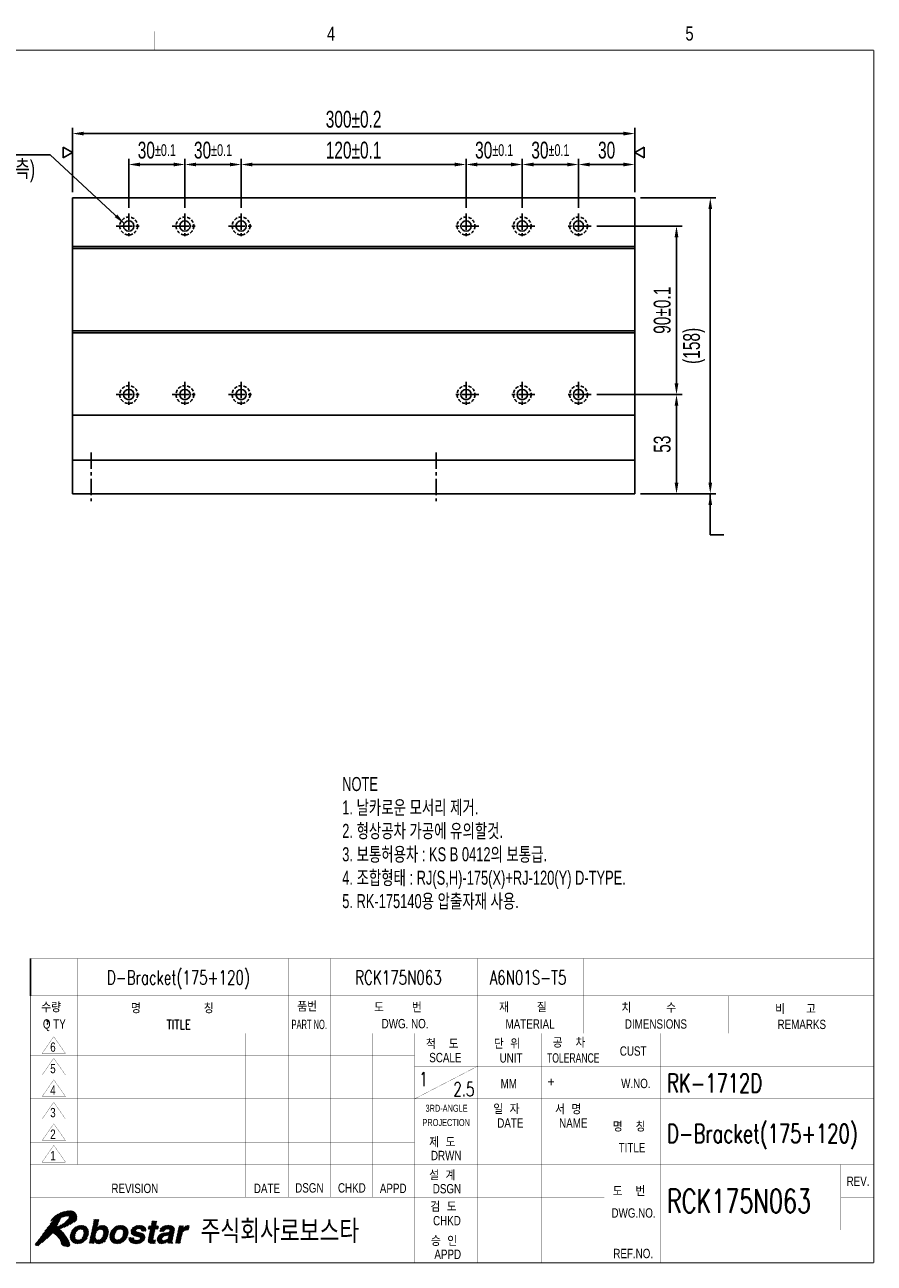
# Model space of a CAD drawing. Extents: x 14371 to 15332, y -2410 to -1735.
# Tile 2 of 2: x 14879 to 15332, y -2397 to -1735. Entities that reach past the tile are written whole.
import ezdxf
from ezdxf.enums import TextEntityAlignment as Align

# ---------------------------------------------------------------- set-up
doc = ezdxf.new("R2010")
doc.units = 0
doc.header["$LTSCALE"] = 7
doc.header["$MEASUREMENT"] = 0
doc.linetypes.add('CENTER', pattern=[2, 1.25, -0.25, 0.25, -0.25])
doc.linetypes.add('HIDDEN', pattern=[0.375, 0.25, -0.125])
doc.layers.get('0').update_dxf_attribs({"linetype": 'CONTINUOUS'})
doc.layers.get('DEFPOINTS').update_dxf_attribs({"linetype": 'CONTINUOUS'})
for name, color, linetype in [('1', 3, 'CENTER'), ('3', 4, 'CONTINUOUS'), ('CENTERLINE', 3, 'CENTER'), ('CL', 3, 'CENTER'), ('DIM', 4, 'CONTINUOUS'), ('DIMENSION', 4, 'CONTINUOUS'), ('HIDDENLINE', 5, 'HIDDEN')]:
    doc.layers.add(name, color=color, linetype=linetype)
doc.styles.add('GHS', font='romans.shx', dxfattribs={"bigfont": 'ghs.shx'})
doc.styles.add('HS', font='txt.shx', dxfattribs={"width": 0.8, "bigfont": 'hs.shx'})
doc.styles.add('KESTD1', font='simplex.shx', dxfattribs={"width": 0.7, "bigfont": 'hgs.shx'})
doc.styles.add('ROMANS', font='ROMANS.shx', dxfattribs={"width": 0.8})
doc.styles.get("Standard").update_dxf_attribs({"font": 'Gulim.ttf', "width": 0.7})
doc.dimstyles.new('A3', dxfattribs={"dimtxt": 3, "dimasz": 2, "dimexe": 1, "dimexo": 1, "dimgap": 1, "dimtad": 1, "dimdec": 4, "dimdsep": 46, "dimtxsty": 'Standard', "dimcen": 2.5, "dimclrd": 4, "dimclre": 4, "dimclrt": 9, "dimazin": 2, "dimtfac": 1, "dimtdec": 4, "dimtmove": 0, "dimatfit": 3, "dimfxl": 0, "dimtolj": 1, "dimarcsym": 0})

# ---------------------------------------------------------------- blocks, each defined once
blk = doc.blocks.new('*X1')
at = {"color": 0}
for p, q in [((8.49, 5.4), (11.07, 7.98)), ((8.51, 5.59), (10.91, 7.99)), ((8.53, 5.79), (10.72, 7.98)), ((8.55, 5.98), (10.52, 7.96)), ((10.39, 7.12), (11.23, 7.96)), ((12.85, 5.52), (15.32, 7.98)), ((12.9, 5.74), (15.11, 7.96)), ((13.14, 6.86), (14.39, 8.11)), ((13.19, 7.09), (14.44, 8.34)), ((13.23, 7.31), (14.48, 8.56)), ((13.28, 7.54), (14.53, 8.79)), ((13.33, 7.76), (14.58, 9.01)), ((13.38, 7.99), (14.6, 9.21)), ((13.42, 8.21), (14.42, 9.21)), ((13.47, 8.44), (14.24, 9.21)), ((13.52, 8.66), (14.07, 9.21)), ((13.57, 8.88), (13.89, 9.21)), ((13.62, 9.11), (13.71, 9.21)), ((14.54, 7.03), (15.5, 7.99)), ((14.81, 7.12), (15.66, 7.97)), ((15.01, 7.14), (15.81, 7.95)), ((16.95, 5.55), (19.39, 7.99)), ((16.97, 5.74), (19.21, 7.98)), ((16.98, 5.94), (19.01, 7.96)), ((17.04, 6.17), (18.81, 7.94)), ((18.58, 7), (19.55, 7.97)), ((18.88, 7.13), (19.71, 7.95)), ((21.49, 6.55), (22.9, 7.96)), ((21.51, 6.39), (23.09, 7.98)), ((21.52, 6.23), (23.28, 7.99)), ((21.59, 6.13), (23.45, 7.99)), ((22.87, 7.23), (23.62, 7.98)), ((23.07, 7.25), (23.77, 7.95)), ((25.14, 7.2), (26.85, 8.91)), ((25.31, 7.2), (26.97, 8.85)), ((25.49, 7.2), (26.92, 8.63)), ((25.53, 6.71), (26.78, 7.95)), ((25.58, 6.93), (26.83, 8.18)), ((25.63, 7.15), (26.88, 8.4)), ((25.82, 8.05), (26.67, 8.91)), ((25.86, 8.28), (26.5, 8.91)), ((25.91, 8.5), (26.32, 8.91)), ((25.96, 8.73), (26.14, 8.91)), ((27.64, 6.69), (28.89, 7.94)), ((27.81, 6.69), (29.1, 7.98)), ((27.99, 6.69), (29.29, 7.99)), ((28.17, 6.69), (29.47, 8)), ((28.34, 6.69), (29.64, 7.99)), ((29.02, 7.19), (29.81, 7.98)), ((29.22, 7.21), (29.95, 7.95)), ((31.21, 5.32), (33.89, 7.99)), ((31.26, 5.54), (33.71, 7.99)), ((31.31, 5.76), (33.51, 7.97)), ((8.52, 5.25), (9.68, 6.41)), ((8.55, 5.1), (9.59, 6.15)), ((8.58, 4.96), (9.54, 5.92)), ((8.62, 6.23), (10.31, 7.92)), ((8.64, 4.84), (9.52, 5.72)), ((8.7, 6.49), (10.04, 7.84)), ((8.7, 4.73), (9.52, 5.54)), ((8.77, 4.61), (9.54, 5.39)), ((8.88, 6.84), (9.71, 7.68)), ((9.99, 4.07), (12.42, 6.5)), ((10.17, 4.08), (12.4, 6.3)), ((10.37, 4.1), (12.38, 6.1)), ((10.58, 4.12), (12.32, 5.87)), ((10.6, 7.15), (11.38, 7.94)), ((10.78, 7.16), (11.51, 7.89)), ((10.84, 4.21), (12.23, 5.6)), ((10.93, 7.13), (11.64, 7.84)), ((11.05, 5.31), (12.42, 6.68)), ((11.06, 7.09), (11.77, 7.79)), ((11.17, 7.02), (11.87, 7.71)), ((11.26, 6.93), (11.96, 7.64)), ((11.26, 5.69), (12.4, 6.83)), ((11.33, 6.82), (12.06, 7.56)), ((11.34, 5.95), (12.37, 6.98)), ((11.37, 6.69), (12.14, 7.46)), ((11.38, 6.17), (12.34, 7.12)), ((11.4, 6.54), (12.21, 7.35)), ((11.4, 6.36), (12.28, 7.24)), ((12.57, 4.17), (13.86, 5.46)), ((12.61, 4.39), (13.85, 5.63)), ((12.66, 4.62), (13.87, 5.83)), ((12.71, 4.84), (13.91, 6.05)), ((12.73, 4.16), (13.89, 5.32)), ((12.76, 5.07), (13.99, 6.3)), ((12.8, 5.29), (14.14, 6.63)), ((12.95, 5.97), (14.85, 7.87)), ((13, 6.19), (14.24, 7.44)), ((13.04, 6.42), (14.29, 7.66)), ((13.09, 6.64), (14.34, 7.89)), ((14.27, 4.1), (16.65, 6.49)), ((14.41, 4.07), (16.63, 6.29)), ((14.58, 4.06), (16.6, 6.09)), ((14.78, 4.09), (16.54, 5.84)), ((14.99, 4.12), (16.46, 5.59)), ((15.16, 7.12), (15.94, 7.9)), ((15.19, 5.21), (16.67, 6.68)), ((15.29, 7.08), (16.06, 7.84)), ((15.4, 7.01), (16.18, 7.79)), ((15.46, 5.65), (16.65, 6.84)), ((15.49, 6.91), (16.27, 7.7)), ((15.55, 6.81), (16.36, 7.61)), ((15.55, 5.92), (16.63, 7)), ((15.59, 6.67), (16.44, 7.52)), ((15.6, 6.14), (16.61, 7.15)), ((15.62, 6.51), (16.5, 7.4)), ((15.62, 6.34), (16.55, 7.27)), ((16.94, 5.37), (18.28, 6.71)), ((16.97, 5.22), (18.1, 6.34)), ((17, 5.07), (18.02, 6.09)), ((17.03, 4.92), (17.98, 5.87)), ((17.09, 4.81), (17.96, 5.68)), ((17.13, 6.43), (18.55, 7.86)), ((17.16, 4.7), (17.96, 5.5)), ((17.23, 4.59), (17.99, 5.36)), ((17.25, 6.73), (18.26, 7.74)), ((18.31, 4.08), (20.87, 6.64)), ((18.47, 4.06), (20.85, 6.45)), ((18.66, 4.08), (20.84, 6.25)), ((18.86, 4.1), (20.82, 6.06)), ((19.08, 4.15), (20.74, 5.8)), ((19.09, 7.16), (19.86, 7.92)), ((19.26, 7.15), (19.98, 7.88)), ((19.34, 4.23), (20.65, 5.54)), ((19.41, 7.13), (20.11, 7.83)), ((19.53, 7.07), (20.24, 7.77)), ((19.64, 7), (20.33, 7.7)), ((19.67, 5.62), (20.84, 6.79)), ((19.72, 6.91), (20.43, 7.62)), ((19.77, 5.89), (20.82, 6.94)), ((19.79, 6.79), (20.53, 7.54)), ((19.82, 6.65), (20.6, 7.43)), ((19.82, 6.12), (20.79, 7.09)), ((19.84, 6.32), (20.73, 7.21)), ((19.85, 6.5), (20.67, 7.32)), ((21.04, 5.04), (21.35, 5.36)), ((21.04, 5.22), (21.18, 5.36)), ((21.05, 4.87), (21.53, 5.36)), ((21.1, 4.75), (21.71, 5.36)), ((21.15, 4.62), (21.88, 5.36)), ((21.22, 4.52), (22.05, 5.35)), ((21.47, 6.72), (22.69, 7.93)), ((21.54, 6.96), (22.42, 7.84)), ((21.69, 6.04), (22.49, 6.84)), ((21.78, 5.96), (22.55, 6.73)), ((21.79, 7.38), (22.01, 7.61)), ((21.87, 5.87), (22.64, 6.65)), ((22, 5.82), (22.78, 6.6)), ((22.13, 5.78), (22.91, 6.56)), ((22.26, 5.73), (23.05, 6.52)), ((22.39, 5.69), (23.19, 6.49)), ((22.53, 5.65), (23.34, 6.46)), ((22.54, 4.06), (24.39, 5.92)), ((22.68, 5.62), (23.48, 6.42)), ((22.72, 4.07), (24.43, 5.78)), ((22.82, 5.59), (23.62, 6.38)), ((22.91, 4.08), (24.45, 5.62)), ((22.97, 5.55), (23.75, 6.34)), ((23.1, 5.51), (23.88, 6.29)), ((23.13, 4.13), (24.47, 5.46)), ((23.23, 5.47), (24.01, 6.24)), ((23.24, 7.24), (23.92, 7.92)), ((23.35, 5.41), (24.12, 6.17)), ((23.4, 7.22), (24.05, 7.88)), ((23.41, 5.29), (24.21, 6.09)), ((23.44, 5.15), (24.3, 6.01)), ((23.53, 7.18), (24.17, 7.82)), ((23.63, 7.1), (24.29, 7.77)), ((23.68, 6.98), (24.38, 7.68)), ((23.7, 6.82), (24.48, 7.6)), ((23.82, 6.76), (24.55, 7.49)), ((23.99, 6.76), (24.6, 7.37)), ((24.17, 6.76), (24.65, 7.24)), ((24.35, 6.76), (24.66, 7.07)), ((24.52, 6.76), (24.66, 6.9)), ((25.12, 4.7), (26.35, 5.93)), ((25.13, 4.54), (26.3, 5.71)), ((25.15, 4.91), (26.4, 6.16)), ((25.17, 7.41), (25.66, 7.9)), ((25.18, 4.41), (26.25, 5.49)), ((25.2, 5.13), (26.45, 6.38)), ((25.22, 7.63), (25.49, 7.9)), ((25.24, 5.36), (26.49, 6.61)), ((25.27, 7.86), (25.31, 7.9)), ((25.29, 5.58), (26.54, 6.83)), ((25.34, 5.81), (26.59, 7.06)), ((25.39, 6.03), (27.25, 7.9)), ((25.44, 6.26), (27.08, 7.9)), ((25.48, 6.48), (26.9, 7.9)), ((26.73, 7.2), (27.37, 7.83)), ((26.9, 7.2), (27.32, 7.61)), ((27.07, 4.89), (28.55, 6.36)), ((27.08, 7.2), (27.27, 7.38)), ((27.09, 4.72), (28.75, 6.39)), ((27.09, 5.08), (28.33, 6.32)), ((27.12, 4.58), (28.96, 6.42)), ((27.15, 5.32), (28.09, 6.26)), ((27.18, 4.46), (29.17, 6.45)), ((27.3, 5.64), (27.76, 6.1)), ((27.61, 6.84), (28.66, 7.89)), ((27.74, 7.15), (28.37, 7.77)), ((28.42, 4.11), (30.63, 6.32)), ((28.61, 5.72), (29.37, 6.48)), ((28.67, 4.19), (30.58, 6.1)), ((28.84, 5.77), (30.64, 7.57)), ((29.04, 4.39), (30.53, 5.87)), ((29.05, 5.8), (30.7, 7.45)), ((29.27, 5.85), (30.75, 7.33)), ((29.31, 4.48), (30.48, 5.65)), ((29.31, 4.3), (30.43, 5.42)), ((29.38, 7.2), (30.1, 7.92)), ((29.38, 5.25), (30.67, 6.54)), ((29.5, 5.55), (30.72, 6.77)), ((29.53, 7.17), (30.23, 7.87)), ((29.55, 5.77), (30.75, 6.98)), ((29.56, 5.96), (30.76, 7.16)), ((29.65, 7.12), (30.35, 7.82)), ((29.73, 7.02), (30.46, 7.75)), ((29.76, 6.87), (30.56, 7.67)), ((30.97, 4.19), (32.22, 5.44)), ((31.02, 4.42), (32.27, 5.67)), ((31.07, 4.64), (32.32, 5.89)), ((31.12, 4.87), (32.37, 6.12)), ((31.16, 5.09), (32.45, 6.38)), ((31.36, 5.99), (33.25, 7.89)), ((31.4, 6.21), (32.6, 7.41)), ((31.45, 6.44), (32.65, 7.63)), ((31.5, 6.66), (32.69, 7.86)), ((31.55, 6.89), (32.56, 7.9)), ((31.59, 7.11), (32.38, 7.9)), ((31.64, 7.34), (32.2, 7.9)), ((31.69, 7.56), (32.03, 7.9)), ((31.74, 7.79), (31.85, 7.9)), ((32.98, 6.91), (33.92, 7.85)), ((33.22, 6.97), (33.87, 7.62)), ((33.42, 6.99), (33.83, 7.4)), ((33.6, 7), (33.78, 7.18)), ((8.84, 4.51), (9.58, 5.25)), ((8.94, 4.44), (9.65, 5.14)), ((9.04, 4.36), (9.73, 5.05)), ((9.14, 4.28), (9.84, 4.98)), ((9.26, 4.23), (9.97, 4.93)), ((9.39, 4.18), (10.12, 4.91)), ((9.52, 4.13), (10.29, 4.9)), ((9.67, 4.1), (10.5, 4.93)), ((9.83, 4.09), (10.82, 5.07)), ((11.15, 4.34), (12.09, 5.28)), ((12.91, 4.16), (13.94, 5.19)), ((13.09, 4.16), (14.01, 5.09)), ((13.26, 4.16), (13.6, 4.49)), ((13.44, 4.16), (13.55, 4.27)), ((13.67, 4.57), (14.1, 5)), ((13.73, 4.45), (14.21, 4.93)), ((13.81, 4.36), (14.35, 4.9)), ((13.9, 4.27), (14.51, 4.87)), ((14.01, 4.2), (14.71, 4.9)), ((14.13, 4.15), (15.04, 5.05)), ((15.25, 4.2), (16.31, 5.27)), ((15.69, 4.46), (16.01, 4.79)), ((17.31, 4.5), (18.04, 5.23)), ((17.41, 4.42), (18.11, 5.12)), ((17.51, 4.34), (18.2, 5.03)), ((17.61, 4.26), (18.31, 4.96)), ((17.74, 4.22), (18.45, 4.93)), ((17.87, 4.17), (18.6, 4.9)), ((17.99, 4.12), (18.79, 4.91)), ((18.15, 4.1), (18.99, 4.94)), ((19.7, 4.41), (20.46, 5.17)), ((21.31, 4.43), (22.05, 5.17)), ((21.4, 4.35), (22.09, 5.04)), ((21.52, 4.29), (22.18, 4.94)), ((21.64, 4.23), (22.29, 4.88)), ((21.76, 4.17), (22.43, 4.84)), ((21.91, 4.14), (22.58, 4.82)), ((22.05, 4.11), (22.75, 4.81)), ((22.2, 4.09), (22.94, 4.82)), ((22.37, 4.07), (23.19, 4.9)), ((23.37, 4.19), (24.45, 5.27)), ((23.65, 4.3), (24.34, 4.98)), ((25.25, 4.31), (26.21, 5.26)), ((25.35, 4.23), (26.17, 5.04)), ((25.49, 4.19), (26.22, 4.92)), ((25.62, 4.14), (26.35, 4.87)), ((25.79, 4.13), (26.52, 4.86)), ((25.95, 4.12), (26.7, 4.87)), ((26.13, 4.12), (26.7, 4.69)), ((26.31, 4.12), (26.65, 4.47)), ((26.49, 4.13), (26.6, 4.24)), ((27.25, 4.36), (28.09, 5.2)), ((27.34, 4.27), (28.09, 5.02)), ((27.44, 4.2), (28.15, 4.9)), ((27.57, 4.14), (28.24, 4.82)), ((27.7, 4.1), (28.37, 4.77)), ((27.85, 4.08), (28.55, 4.77)), ((28.02, 4.06), (28.77, 4.82)), ((28.21, 4.08), (29.08, 4.95)), ((29.35, 4.16), (30.39, 5.2)), ((29.53, 4.16), (30.34, 4.97)), ((29.7, 4.16), (30.3, 4.76)), ((29.88, 4.16), (30.28, 4.56)), ((30.06, 4.16), (30.31, 4.41)), ((30.23, 4.16), (30.39, 4.32)), ((31.12, 4.16), (32.18, 5.22)), ((31.29, 4.16), (32.13, 4.99)), ((31.47, 4.16), (32.08, 4.77)), ((31.65, 4.16), (32.03, 4.54)), ((31.82, 4.16), (31.98, 4.32))]:
    blk.add_line(p, q, dxfattribs=at)
blk = doc.blocks.new('*X2')
at = {"color": 0}
for p, q in [((2.13, 5.4), (7.75, 11.03)), ((2.6, 6.05), (7.53, 10.98)), ((3.09, 6.72), (7.3, 10.93)), ((3.62, 7.42), (7.08, 10.88)), ((4.25, 8.23), (6.86, 10.84)), ((4.83, 8.99), (6.55, 10.71)), ((5.05, 6.2), (9.58, 10.73)), ((5.15, 6.12), (9.65, 10.62)), ((6.55, 9.65), (7.97, 11.06)), ((6.85, 9.77), (8.18, 11.1)), ((7.1, 9.84), (8.37, 11.11)), ((7.32, 9.89), (8.55, 11.11)), ((7.53, 9.92), (8.72, 11.11)), ((7.73, 9.94), (8.87, 11.08)), ((7.92, 9.96), (9.01, 11.05)), ((8.11, 9.97), (9.15, 11.01)), ((8.22, 9.54), (9.49, 10.81)), ((8.25, 9.93), (9.26, 10.94)), ((8.29, 9.8), (9.37, 10.88)), ((1.02, 3.77), (6.2, 8.94)), ((1.09, 4.01), (6.36, 9.27)), ((1.16, 3.72), (6.04, 8.6)), ((1.3, 3.69), (5.87, 8.26)), ((1.64, 4.74), (6.53, 9.63)), ((4.36, 8.87), (5.87, 10.38)), ((4.5, 9.19), (5.44, 10.12)), ((4.79, 9.12), (6.22, 10.55)), ((4.84, 6.34), (6.57, 8.07)), ((4.94, 6.27), (7.07, 8.4)), ((6.53, 7.33), (9.72, 10.52)), ((6.82, 7.44), (9.78, 10.4)), ((7.12, 7.56), (9.84, 10.28)), ((7.43, 7.69), (9.88, 10.15)), ((7.76, 7.85), (9.92, 10.01)), ((8.1, 8.01), (9.95, 9.86)), ((8.47, 8.2), (9.95, 9.69)), ((8.87, 8.43), (9.95, 9.51)), ((9.32, 8.7), (9.89, 9.27)), ((1.45, 3.66), (5.66, 7.87)), ((1.62, 3.65), (5.61, 7.64)), ((2.49, 4.35), (5.89, 7.74)), ((3.53, 5.21), (4.72, 6.4)), ((4.73, 6.41), (6.2, 7.88)), ((5.25, 6.04), (6.34, 7.14)), ((5.34, 5.96), (6.44, 7.06)), ((5.44, 5.88), (6.53, 6.97)), ((5.54, 5.8), (6.62, 6.89)), ((5.62, 5.71), (6.71, 6.8)), ((5.71, 5.62), (6.79, 6.71)), ((5.8, 5.54), (6.88, 6.62)), ((5.89, 5.45), (6.96, 6.52)), ((5.97, 5.35), (7.05, 6.43)), ((6.04, 5.25), (7.13, 6.33)), ((6.12, 5.15), (7.2, 6.23)), ((6.2, 5.05), (7.28, 6.13)), ((6.27, 4.94), (7.36, 6.03)), ((6.33, 4.83), (7.44, 5.93)), ((6.4, 4.72), (7.51, 5.83)), ((6.46, 4.61), (7.58, 5.72)), ((6.51, 4.48), (7.65, 5.62)), ((6.56, 4.36), (7.72, 5.51)), ((6.57, 4.01), (7.86, 5.29)), ((6.61, 4.23), (7.79, 5.4)), ((6.49, 4.11), (6.54, 4.15)), ((6.65, 3.92), (7.92, 5.18)), ((6.74, 3.83), (7.99, 5.07)), ((6.83, 3.74), (8.05, 4.96)), ((6.92, 3.65), (8.12, 4.85)), ((7.05, 3.6), (8.18, 4.73)), ((7.2, 3.58), (8.24, 4.62)), ((7.34, 3.54), (8.3, 4.5)), ((7.48, 3.51), (8.35, 4.37)), ((7.62, 3.47), (8.37, 4.22)), ((7.77, 3.44), (8.4, 4.07)), ((7.93, 3.42), (8.43, 3.92)), ((8.13, 3.44), (8.44, 3.75))]:
    blk.add_line(p, q, dxfattribs=at)
blk = doc.blocks.new('LOGO-ROBOSTAR')
at = {"color": 230, "const_width": 0.00973}
for points in [[(9.53, 10.79), (9.13, 11.02), (8.68, 11.12), (8.21, 11.1), (7.73, 11.02), (7.27, 10.92), (6.83, 10.83), (6.33, 10.61), (5.82, 10.35), (5.33, 10.06), (4.89, 9.7), (4.53, 9.27), (4.31, 8.74), (4.38, 8.82), (4.46, 8.88), (4.54, 8.94), (4.62, 9), (4.7, 9.06), (4.78, 9.12), (4.81, 9.1), (4.83, 9.07), (4.83, 9.04), (4.83, 9), (4.83, 8.96), (4.83, 8.93), (4.15, 8.1), (3.49, 7.26), (2.85, 6.39), (2.22, 5.52), (1.58, 4.66), (0.93, 3.8), (1.07, 3.75), (1.2, 3.71), (1.35, 3.68), (1.49, 3.66), (1.64, 3.65), (1.79, 3.66), (2.27, 4.16), (2.78, 4.6), (3.3, 5.02), (3.81, 5.44), (4.29, 5.9), (4.73, 6.42), (5.14, 6.14), (5.53, 5.81), (5.89, 5.45), (6.2, 5.05), (6.46, 4.62), (6.63, 4.18), (6.61, 4.14), (6.58, 4.14), (6.55, 4.15), (6.52, 4.16), (6.48, 4.18), (6.44, 4.18), (6.51, 4.08), (6.59, 3.98), (6.68, 3.89), (6.78, 3.79), (6.87, 3.7), (6.97, 3.61), (7.21, 3.58), (7.45, 3.52), (7.69, 3.45), (7.93, 3.42), (8.16, 3.45), (8.39, 3.56), (8.43, 3.71), (8.44, 3.85), (8.42, 3.99), (8.39, 4.13), (8.36, 4.28), (8.34, 4.42), (8.07, 4.93), (7.77, 5.43), (7.44, 5.93), (7.08, 6.4), (6.68, 6.83), (6.25, 7.22), (6.85, 7.45), (7.44, 7.7), (8.01, 7.97), (8.58, 8.26), (9.13, 8.58), (9.67, 8.93), (9.87, 9.21), (9.96, 9.53), (9.95, 9.87), (9.87, 10.21), (9.72, 10.52)], [(8.2, 9.45), (7.81, 9.02), (7.39, 8.64), (6.95, 8.3), (6.48, 8.02), (6, 7.79), (5.5, 7.6), (5.7, 7.93), (5.88, 8.27), (6.04, 8.61), (6.21, 8.96), (6.37, 9.3), (6.54, 9.64), (6.8, 9.75), (7.06, 9.83), (7.34, 9.89), (7.62, 9.93), (7.91, 9.96), (8.2, 9.97), (8.28, 9.91), (8.3, 9.83), (8.28, 9.74), (8.25, 9.64), (8.22, 9.55)]]:
    blk.add_lwpolyline(points, close=True, dxfattribs=at)
at = {"color": 5, "const_width": 0.00973}
for points in [[(10.04, 4.06), (9.56, 4.11), (9.15, 4.27), (8.81, 4.54), (8.59, 4.92), (8.49, 5.42), (8.55, 6.03), (8.75, 6.64), (9.06, 7.14), (9.45, 7.52), (9.89, 7.79), (10.38, 7.94), (10.88, 8), (11.36, 7.94), (11.78, 7.79), (12.11, 7.52), (12.34, 7.14), (12.43, 6.64), (12.37, 6.03), (12.17, 5.42), (11.86, 4.92), (11.48, 4.54), (11.03, 4.27), (10.54, 4.11)], [(14.24, 7.41), (14.25, 7.41), (14.37, 7.54), (14.52, 7.67), (14.7, 7.79), (14.91, 7.9), (15.16, 7.97), (15.46, 8), (15.85, 7.94), (16.18, 7.78), (16.44, 7.52), (16.61, 7.15), (16.67, 6.66), (16.6, 6.07), (16.46, 5.57), (16.23, 5.09), (15.94, 4.68), (15.56, 4.36), (15.12, 4.14), (14.6, 4.06), (14.4, 4.08), (14.2, 4.12), (14.02, 4.19), (13.87, 4.3), (13.73, 4.44), (13.64, 4.63), (13.63, 4.63), (13.53, 4.16), (12.56, 4.16), (13.64, 9.21), (14.62, 9.21)], [(18.49, 4.06), (18.01, 4.11), (17.59, 4.27), (17.25, 4.54), (17.03, 4.92), (16.93, 5.42), (16.99, 6.03), (17.2, 6.64), (17.5, 7.14), (17.89, 7.52), (18.34, 7.79), (18.82, 7.94), (19.32, 8), (19.8, 7.94), (20.22, 7.79), (20.55, 7.52), (20.78, 7.14), (20.87, 6.64), (20.81, 6.03), (20.61, 5.42), (20.31, 4.92), (19.92, 4.54), (19.47, 4.27), (18.99, 4.11)], [(23.7, 6.76), (23.7, 6.88), (23.68, 6.99), (23.63, 7.1), (23.53, 7.18), (23.37, 7.23), (23.15, 7.25), (22.91, 7.24), (22.74, 7.19), (22.62, 7.13), (22.54, 7.05), (22.49, 6.97), (22.46, 6.89), (22.59, 6.66), (23, 6.53), (23.53, 6.41), (24.06, 6.23), (24.42, 5.9), (24.48, 5.35), (24.3, 4.87), (24.01, 4.53), (23.65, 4.3), (23.27, 4.15), (22.89, 4.08), (22.57, 4.06), (22.15, 4.09), (21.75, 4.18), (21.42, 4.33), (21.17, 4.58), (21.03, 4.91), (21.04, 5.36), (22.05, 5.36), (22.04, 5.2), (22.07, 5.07), (22.15, 4.96), (22.28, 4.88), (22.48, 4.83), (22.75, 4.81), (22.98, 4.83), (23.15, 4.88), (23.29, 4.95), (23.38, 5.03), (23.43, 5.12), (23.46, 5.19), (23.34, 5.43), (22.94, 5.56), (22.4, 5.68), (21.88, 5.86), (21.53, 6.19), (21.47, 6.75), (21.56, 7.03), (21.73, 7.31), (21.97, 7.58), (22.3, 7.79), (22.72, 7.94), (23.25, 8), (23.62, 7.98), (23.97, 7.91), (24.29, 7.77), (24.53, 7.55), (24.66, 7.22), (24.66, 6.76)], [(26.77, 7.9), (27.38, 7.9), (27.23, 7.2), (26.62, 7.2), (26.19, 5.17), (26.17, 5.07), (26.17, 4.99), (26.19, 4.93), (26.25, 4.89), (26.36, 4.87), (26.53, 4.86), (26.56, 4.86), (26.6, 4.87), (26.63, 4.87), (26.67, 4.87), (26.7, 4.87), (26.74, 4.88), (26.58, 4.13), (26.5, 4.13), (26.42, 4.13), (26.34, 4.12), (26.27, 4.12), (26.19, 4.12), (26.11, 4.12), (25.99, 4.12), (25.62, 4.14), (25.37, 4.22), (25.21, 4.34), (25.13, 4.5), (25.12, 4.7), (25.15, 4.93), (25.64, 7.2), (25.13, 7.2), (25.28, 7.9), (25.78, 7.9), (26, 8.91), (26.98, 8.91)], [(30.32, 4.89), (30.29, 4.7), (30.28, 4.55), (30.29, 4.45), (30.32, 4.38), (30.36, 4.34), (30.42, 4.31), (30.38, 4.16), (29.32, 4.16), (29.32, 4.24), (29.31, 4.31), (29.31, 4.37), (29.31, 4.43), (29.32, 4.51), (29.33, 4.6), (29.18, 4.48), (29.01, 4.36), (28.81, 4.25), (28.58, 4.15), (28.31, 4.09), (28, 4.06), (27.73, 4.09), (27.48, 4.17), (27.28, 4.32), (27.13, 4.53), (27.07, 4.8), (27.1, 5.15), (27.2, 5.49), (27.37, 5.77), (27.58, 5.99), (27.84, 6.16), (28.13, 6.28), (28.44, 6.35), (29.35, 6.48), (29.43, 6.49), (29.52, 6.52), (29.6, 6.56), (29.67, 6.61), (29.72, 6.68), (29.76, 6.77), (29.77, 6.95), (29.71, 7.07), (29.61, 7.15), (29.48, 7.19), (29.34, 7.21), (29.21, 7.21), (28.99, 7.19), (28.82, 7.12), (28.69, 7.03), (28.6, 6.92), (28.54, 6.8), (28.49, 6.69), (27.54, 6.69), (27.76, 7.18), (28.04, 7.54), (28.36, 7.77), (28.73, 7.91), (29.11, 7.98), (29.49, 8), (29.78, 7.98), (30.1, 7.92), (30.39, 7.8), (30.63, 7.6), (30.76, 7.31), (30.75, 6.91)], [(31.76, 7.9), (32.7, 7.9), (32.57, 7.25), (32.58, 7.25), (32.72, 7.44), (32.88, 7.61), (33.05, 7.77), (33.25, 7.89), (33.49, 7.97), (33.76, 8), (33.8, 8), (33.83, 7.99), (33.86, 7.99), (33.89, 7.99), (33.92, 7.99), (33.95, 7.98), (33.74, 6.99), (33.7, 6.99), (33.65, 6.99), (33.6, 7), (33.55, 7), (33.51, 7), (33.46, 7), (33.12, 6.96), (32.86, 6.86), (32.66, 6.71), (32.52, 6.52), (32.42, 6.32), (32.36, 6.11), (31.95, 4.16), (30.97, 4.16)], [(10.7, 7.17), (10.36, 7.12), (10.09, 6.98), (9.89, 6.78), (9.73, 6.54), (9.63, 6.28), (9.56, 6.03), (9.52, 5.78), (9.52, 5.52), (9.57, 5.28), (9.69, 5.08), (9.9, 4.94), (10.22, 4.89), (10.56, 4.94), (10.83, 5.08), (11.04, 5.28), (11.19, 5.52), (11.29, 5.78), (11.36, 6.03), (11.4, 6.28), (11.4, 6.54), (11.35, 6.78), (11.23, 6.98), (11.02, 7.12)], [(14.98, 7.15), (14.68, 7.1), (14.43, 6.97), (14.23, 6.77), (14.08, 6.52), (13.96, 6.24), (13.88, 5.95), (13.85, 5.67), (13.86, 5.42), (13.93, 5.2), (14.06, 5.03), (14.25, 4.91), (14.53, 4.87), (14.82, 4.92), (15.06, 5.07), (15.25, 5.27), (15.4, 5.51), (15.51, 5.76), (15.58, 6), (15.62, 6.29), (15.62, 6.56), (15.56, 6.8), (15.44, 6.98), (15.25, 7.1)], [(19.15, 7.17), (18.8, 7.12), (18.54, 6.98), (18.33, 6.78), (18.18, 6.54), (18.07, 6.28), (18, 6.03), (17.97, 5.78), (17.96, 5.52), (18.01, 5.28), (18.13, 5.08), (18.34, 4.94), (18.66, 4.89), (19, 4.94), (19.27, 5.08), (19.48, 5.28), (19.63, 5.52), (19.74, 5.78), (19.8, 6.03), (19.84, 6.28), (19.85, 6.54), (19.8, 6.78), (19.68, 6.98), (19.46, 7.12)], [(29.59, 5.98), (29.53, 5.94), (29.45, 5.91), (29.35, 5.87), (29.23, 5.84), (29.07, 5.81), (28.88, 5.78), (28.7, 5.74), (28.53, 5.69), (28.38, 5.62), (28.25, 5.53), (28.15, 5.39), (28.09, 5.21), (28.08, 5.06), (28.11, 4.94), (28.17, 4.86), (28.26, 4.8), (28.36, 4.77), (28.45, 4.76), (28.68, 4.79), (28.89, 4.85), (29.1, 4.96), (29.27, 5.11), (29.41, 5.29), (29.49, 5.5)]]:
    blk.add_lwpolyline(points, close=True, dxfattribs=at)
at = {"color": 230, "linetype": 'Continuous'}
blk.add_blockref('*X2', (0, 0), dxfattribs=at)
at = {"color": 5, "linetype": 'Continuous'}
blk.add_blockref('*X1', (0, 0), dxfattribs=at)
at = {"style": 'GHS', "width": 0.8}
blk.add_text('주식회사로보스타', height=5, dxfattribs=at).set_placement((36.32, 4.19))
blk = doc.blocks.new('A3-DJ')
for points, const_width in [([(30, 269), (410, 269)], 0.2), ([(410, 269), (410, 10)], 0.2), ([(230, 67), (410, 67)], 0.1), ([(230, 67), (230, 10)], 0.1), ([(30, 10), (410, 10)], 0.2)]:
    blk.add_lwpolyline(points, dxfattribs=dict(const_width=const_width))
at = {"layer": '3'}
blk.add_line((230, 75), (230, 67), dxfattribs=at)
at = {"layer": '3', "const_width": 0.05}
for points in [[(256.5, 273), (256.5, 269)], [(333, 273), (333, 269)], [(230, 75), (410, 75)], [(240, 75), (240, 31)], [(285, 75), (285, 24)], [(294, 75), (294, 24)], [(325.5, 75), (325.5, 10)], [(348, 75), (348, 59)], [(379, 67), (379, 59)], [(230, 59), (410, 59)], [(235, 58.3), (232.5, 54.7)], [(237.5, 54.7), (235, 58.3)], [(276, 59), (276, 24)], [(303, 59), (303, 24)], [(312, 59), (312, 10)], [(339, 59), (339, 10)], [(352.5, 59), (352.5, 10)], [(364.5, 59), (364.5, 10)], [(230, 54.2), (312, 54.2)], [(232.5, 54.7), (237.5, 54.7)], [(235, 53.7), (232.5, 50.1)], [(237.5, 50.1), (235, 53.7)], [(312, 52), (410, 52)], [(325.5, 52), (312, 45)], [(230, 49.6), (312, 49.6)], [(232.5, 50.1), (237.5, 50.1)], [(235, 49.1), (232.5, 45.5)], [(237.5, 45.5), (235, 49.1)], [(230, 45), (410, 45)], [(232.5, 45.5), (237.5, 45.5)], [(235, 44.3), (232.5, 40.7)], [(237.5, 40.7), (235, 44.3)], [(230, 40.2), (312, 40.2)], [(232.5, 40.7), (237.5, 40.7)], [(235, 39.7), (232.5, 36.1)], [(237.5, 36.1), (235, 39.7)], [(312, 38), (352.5, 38)], [(230, 35.6), (312, 35.6)], [(232.5, 36.1), (237.5, 36.1)], [(235, 35.1), (232.5, 31.5)], [(237.5, 31.5), (235, 35.1)], [(230, 31), (410, 31)], [(232.5, 31.5), (237.5, 31.5)], [(403, 31), (403, 17)], [(230, 24), (352.5, 24)], [(403, 24), (410, 24)], [(312, 17), (410, 17)]]:
    blk.add_lwpolyline(points, dxfattribs=at)
blk.add_blockref('LOGO-ROBOSTAR', (230, 10))
at = {"style": 'GHS'}
for s, p in [('수량', (232.32, 63.51)), ('명         칭', (251.47, 63.3)), ('품번', (286.96, 63.68)), ('도    번', (303.35, 63.48)), ('재    질', (330.03, 63.52)), ('치     수', (356.15, 63.4)), ('비   고', (388.96, 63.15)), ('공  차', (341.48, 55.96)), ('척  도', (314.43, 55.68)), ('단 위', (328.93, 55.71)), ('일 자', (328.8, 41.77)), ('서 명', (341.98, 41.72)), ('명  칭', (354.31, 38.03)), ('제 도', (315.12, 34.7)), ('설 계', (315.12, 27.63)), ('도  번', (354.29, 24.24)), ('검 도', (315.37, 20.92)), ('승 인', (315.49, 13.6))]:
    blk.add_text(s, height=2, dxfattribs=at).set_placement(p)
at = {"layer": '1', "color": 2, "linetype": 'Continuous', "style": 'ROMANS'}
blk.add_text(',', height=2, dxfattribs=at).set_placement((233.63, 62.23), align=Align.MIDDLE)
at = {"layer": '3'}
for s, height, width, p in [('4', 3, 0.8, (294.18, 272.54)), ('5', 3, 0.8, (370.68, 272.54)), ('Q TY', 2, 0.8, (235.12, 60.75)), ('PART NO.', 2, 0.55, (289.52, 60.91)), ('DWG. NO.', 2, 0.8, (309.97, 61.08)), ('MATERIAL', 2, 0.8, (336.65, 61)), ('DIMENSIONS', 2, 0.8, (363.51, 61)), ('REMARKS', 2, 0.8, (394.64, 60.92)), ('6', 2, 0.8, (234.82, 56.07)), ('CUST', 2, 0.8, (358.65, 55.23)), ('SCALE', 2, 0.8, (318.57, 53.83)), ('UNIT', 2, 0.8, (332.59, 53.75)), ('TOLERANCE', 2, 0.7, (345.87, 53.75)), ('5', 2, 0.8, (234.82, 51.47)), ('4', 2, 0.8, (234.82, 46.87)), ('MM', 2, 0.8, (332.11, 48.28)), ('W.NO.', 2, 0.8, (359.23, 48.3)), ('3', 2, 0.8, (234.82, 42.07)), ('3RD-ANGLE', 1.5, 0.8, (318.83, 43)), ('PROJECTION', 1.5, 0.8, (318.75, 39.95)), ('DATE', 2, 0.8, (332.44, 39.84)), ('NAME', 2, 0.8, (345.88, 39.84)), ('2', 2, 0.8, (234.82, 37.47)), ('TITLE', 2, 0.8, (358.41, 34.56)), ('1', 2, 0.8, (234.82, 32.87)), ('DRWN', 2, 0.8, (318.75, 32.91)), ('REVISION', 2, 0.8, (252.3, 25.89)), ('DATE', 2, 0.8, (280.49, 25.89)), ('DSGN', 2, 0.8, (289.55, 26)), ('CHKD', 2, 0.8, (298.61, 26)), ('APPD', 2, 0.8, (307.44, 25.89)), ('DSGN', 2, 0.8, (318.91, 25.82)), ('REV.', 2, 0.8, (406.65, 27.42)), ('DWG.NO.', 2, 0.8, (358.74, 20.64)), ('CHKD', 2, 0.8, (318.91, 18.99)), ('REF.NO.', 2, 0.8, (358.66, 11.98)), ('APPD', 2, 0.8, (319.08, 11.81))]:
    blk.add_text(s, height=height, dxfattribs=dict(at, width=width)).set_placement(p, align=Align.MIDDLE)
at = {"layer": '3', "style": 'HS', "width": 0.8}
blk.add_text('TITLE', height=2, dxfattribs=at).set_placement((261.67, 60.91), align=Align.MIDDLE)
at = {"layer": '3'}
blk.add_text('+', height=2, dxfattribs=at).set_placement((341.14, 48.65), align=Align.MIDDLE)
blk = doc.blocks.new('*D29')
at = {"layer": 'DEFPOINTS', "color": 0}
for p in [(15180.84, -1932.71), (15226.38, -1932.71), (15204.09, -1985.71)]:
    blk.add_point(p, dxfattribs=at)
at = {"layer": 'DIMENSION', "color": 4, "lineweight": -2}
for p, q in [((15183.84, -1932.71), (15229.38, -1932.71)), ((15226.38, -1979.71), (15226.38, -1938.71)), ((15207.09, -1985.71), (15229.38, -1985.71))]:
    blk.add_line(p, q, dxfattribs=at)
at = {"layer": 'DIMENSION', "color": 4}
for points in [[(15225.38, -1938.71), (15227.38, -1938.71), (15226.38, -1932.71)], [(15225.38, -1979.71), (15227.38, -1979.71), (15226.38, -1985.71)]]:
    blk.add_solid(points, dxfattribs=at)
at = {"layer": 'DIMENSION', "color": 9, "insert": (15218.77, -1959.21), "char_height": 9, "attachment_point": 5, "rotation": 90}
blk.add_mtext('\\A1;53', dxfattribs=at)
blk = doc.blocks.new('*D28')
at = {"layer": 'DEFPOINTS', "color": 0}
for p in [(15180.84, -1842.71), (15226.38, -1842.71), (15180.84, -1932.71)]:
    blk.add_point(p, dxfattribs=at)
at = {"layer": 'DIMENSION', "color": 4, "lineweight": -2}
for p, q in [((15183.84, -1842.71), (15229.38, -1842.71)), ((15226.38, -1926.71), (15226.38, -1848.71)), ((15183.84, -1932.71), (15229.38, -1932.71))]:
    blk.add_line(p, q, dxfattribs=at)
at = {"layer": 'DIMENSION', "color": 4}
for points in [[(15225.38, -1848.71), (15227.38, -1848.71), (15226.38, -1842.71)], [(15225.38, -1926.71), (15227.38, -1926.71), (15226.38, -1932.71)]]:
    blk.add_solid(points, dxfattribs=at)
at = {"layer": 'DIMENSION', "color": 9, "insert": (15218.76, -1887.71), "char_height": 9, "attachment_point": 5, "rotation": 90}
blk.add_mtext('\\A1;90±0.1', dxfattribs=at)
blk = doc.blocks.new('*D27')
at = {"layer": 'DEFPOINTS', "color": 0}
for p in [(15204.09, -1827.71), (15244.4, -1827.71), (15204.09, -1985.71)]:
    blk.add_point(p, dxfattribs=at)
at = {"layer": 'DIMENSION', "color": 4, "lineweight": -2}
for p, q in [((15207.09, -1827.71), (15247.4, -1827.71)), ((15244.4, -1979.71), (15244.4, -1833.71)), ((15207.09, -1985.71), (15247.4, -1985.71))]:
    blk.add_line(p, q, dxfattribs=at)
at = {"layer": 'DIMENSION', "color": 4}
for points in [[(15243.4, -1833.71), (15245.4, -1833.71), (15244.4, -1827.71)], [(15243.4, -1979.71), (15245.4, -1979.71), (15244.4, -1985.71)]]:
    blk.add_solid(points, dxfattribs=at)
at = {"layer": 'DIMENSION', "color": 9, "insert": (15235.74, -1906.71), "char_height": 9, "attachment_point": 5, "rotation": 90}
blk.add_mtext('\\A1;(158)', dxfattribs=at)
blk = doc.blocks.new('*D26')
at = {"layer": 'DEFPOINTS', "color": 0}
for p in [(15204.09, -1793.36), (14904.09, -1827.71), (15204.09, -1827.71)]:
    blk.add_point(p, dxfattribs=at)
at = {"layer": 'DIMENSION', "color": 4, "lineweight": -2}
for p, q in [((14904.09, -1824.71), (14904.09, -1790.36)), ((15204.09, -1824.71), (15204.09, -1790.36)), ((14910.09, -1793.36), (15198.09, -1793.36))]:
    blk.add_line(p, q, dxfattribs=at)
at = {"layer": 'DIMENSION', "color": 4}
for points in [[(14910.09, -1792.36), (14910.09, -1794.36), (14904.09, -1793.36)], [(15198.09, -1792.36), (15198.09, -1794.36), (15204.09, -1793.36)]]:
    blk.add_solid(points, dxfattribs=at)
at = {"layer": 'DIMENSION', "color": 9, "insert": (15054.09, -1785.75), "char_height": 9, "attachment_point": 5}
blk.add_mtext('\\A1;300±0.2', dxfattribs=at)
blk = doc.blocks.new('*D25')
at = {"layer": 'DEFPOINTS', "color": 0}
for p in [(15174.09, -1809.87), (15204.09, -1827.71), (15174.09, -1835.96)]:
    blk.add_point(p, dxfattribs=at)
at = {"layer": 'DIMENSION', "color": 4, "lineweight": -2}
for p, q in [((15174.09, -1832.96), (15174.09, -1806.87)), ((15198.09, -1809.87), (15180.09, -1809.87)), ((15204.09, -1824.71), (15204.09, -1806.87))]:
    blk.add_line(p, q, dxfattribs=at)
at = {"layer": 'DIMENSION', "color": 4}
for points in [[(15180.09, -1808.87), (15180.09, -1810.87), (15174.09, -1809.87)], [(15198.09, -1808.87), (15198.09, -1810.87), (15204.09, -1809.87)]]:
    blk.add_solid(points, dxfattribs=at)
at = {"layer": 'DIMENSION', "color": 9, "insert": (15189.09, -1802.25), "char_height": 9, "attachment_point": 5}
blk.add_mtext('\\A1;30', dxfattribs=at)
blk = doc.blocks.new('SF11', base_point=(-8650.02, -6556.68))
at = {"layer": 'DIMENSION'}
for p, q in [((-8650.02, -6555.68), (-8649.45, -6556.68)), ((-8650.02, -6555.68), (-8648.87, -6555.68)), ((-8648.87, -6555.68), (-8649.45, -6556.68))]:
    blk.add_line(p, q, dxfattribs=at)
blk = doc.blocks.new('*D24')
at = {"layer": 'DEFPOINTS', "color": 0}
for p in [(15144.09, -1809.87), (15144.09, -1835.96), (15174.09, -1835.96)]:
    blk.add_point(p, dxfattribs=at)
at = {"layer": 'DIMENSION', "color": 4, "lineweight": -2}
for p, q in [((15144.09, -1832.96), (15144.09, -1806.87)), ((15168.09, -1809.87), (15150.09, -1809.87)), ((15174.09, -1832.96), (15174.09, -1806.87))]:
    blk.add_line(p, q, dxfattribs=at)
at = {"layer": 'DIMENSION', "color": 4}
for points in [[(15150.09, -1808.87), (15150.09, -1810.87), (15144.09, -1809.87)], [(15168.09, -1808.87), (15168.09, -1810.87), (15174.09, -1809.87)]]:
    blk.add_solid(points, dxfattribs=at)
at = {"layer": 'DIMENSION', "color": 9, "insert": (15159.09, -1802.25), "char_height": 9, "attachment_point": 5}
blk.add_mtext('\\A1;30{\\H6.300000;±0.1}', dxfattribs=at)
blk = doc.blocks.new('*D23')
at = {"layer": 'DEFPOINTS', "color": 0}
for p in [(15114.09, -1809.87), (15114.09, -1835.96), (15144.09, -1835.96)]:
    blk.add_point(p, dxfattribs=at)
at = {"layer": 'DIMENSION', "color": 4, "lineweight": -2}
for p, q in [((15114.09, -1832.96), (15114.09, -1806.87)), ((15138.09, -1809.87), (15120.09, -1809.87)), ((15144.09, -1832.96), (15144.09, -1806.87))]:
    blk.add_line(p, q, dxfattribs=at)
at = {"layer": 'DIMENSION', "color": 4}
for points in [[(15120.09, -1808.87), (15120.09, -1810.87), (15114.09, -1809.87)], [(15138.09, -1808.87), (15138.09, -1810.87), (15144.09, -1809.87)]]:
    blk.add_solid(points, dxfattribs=at)
at = {"layer": 'DIMENSION', "color": 9, "insert": (15129.09, -1802.25), "char_height": 9, "attachment_point": 5}
blk.add_mtext('\\A1;30{\\H6.300000;±0.1}', dxfattribs=at)
blk = doc.blocks.new('*D22')
at = {"layer": 'DEFPOINTS', "color": 0}
for p in [(14994.09, -1809.87), (14994.09, -1835.96), (15114.09, -1835.96)]:
    blk.add_point(p, dxfattribs=at)
at = {"layer": 'DIMENSION', "color": 4, "lineweight": -2}
for p, q in [((14994.09, -1832.96), (14994.09, -1806.87)), ((15108.09, -1809.87), (15000.09, -1809.87)), ((15114.09, -1832.96), (15114.09, -1806.87))]:
    blk.add_line(p, q, dxfattribs=at)
at = {"layer": 'DIMENSION', "color": 4}
for points in [[(15000.09, -1808.87), (15000.09, -1810.87), (14994.09, -1809.87)], [(15108.09, -1808.87), (15108.09, -1810.87), (15114.09, -1809.87)]]:
    blk.add_solid(points, dxfattribs=at)
at = {"layer": 'DIMENSION', "color": 9, "insert": (15054.09, -1802.24), "char_height": 9, "attachment_point": 5}
blk.add_mtext('\\A1;120±0.1', dxfattribs=at)
blk = doc.blocks.new('*D21')
at = {"layer": 'DEFPOINTS', "color": 0}
for p in [(14964.09, -1809.87), (14964.09, -1835.96), (14994.09, -1835.96)]:
    blk.add_point(p, dxfattribs=at)
at = {"layer": 'DIMENSION', "color": 4, "lineweight": -2}
for p, q in [((14964.09, -1832.96), (14964.09, -1806.87)), ((14988.09, -1809.87), (14970.09, -1809.87)), ((14994.09, -1832.96), (14994.09, -1806.87))]:
    blk.add_line(p, q, dxfattribs=at)
at = {"layer": 'DIMENSION', "color": 4}
for points in [[(14970.09, -1808.87), (14970.09, -1810.87), (14964.09, -1809.87)], [(14988.09, -1808.87), (14988.09, -1810.87), (14994.09, -1809.87)]]:
    blk.add_solid(points, dxfattribs=at)
at = {"layer": 'DIMENSION', "color": 9, "insert": (14979.09, -1802.25), "char_height": 9, "attachment_point": 5}
blk.add_mtext('\\A1;30{\\H6.300000;±0.1}', dxfattribs=at)
blk = doc.blocks.new('*D20')
at = {"layer": 'DEFPOINTS', "color": 0}
for p in [(14934.09, -1809.87), (14934.09, -1835.96), (14964.09, -1835.96)]:
    blk.add_point(p, dxfattribs=at)
at = {"layer": 'DIMENSION', "color": 4, "lineweight": -2}
for p, q in [((14934.09, -1832.96), (14934.09, -1806.87)), ((14958.09, -1809.87), (14940.09, -1809.87)), ((14964.09, -1832.96), (14964.09, -1806.87))]:
    blk.add_line(p, q, dxfattribs=at)
at = {"layer": 'DIMENSION', "color": 4}
for points in [[(14940.09, -1808.87), (14940.09, -1810.87), (14934.09, -1809.87)], [(14958.09, -1808.87), (14958.09, -1810.87), (14964.09, -1809.87)]]:
    blk.add_solid(points, dxfattribs=at)
at = {"layer": 'DIMENSION', "color": 9, "insert": (14949.09, -1802.25), "char_height": 9, "attachment_point": 5}
blk.add_mtext('\\A1;30{\\H6.300000;±0.1}', dxfattribs=at)

msp = doc.modelspace()

# ---------------------------------------------------------------- linework, layer by layer
for p, q in [((14904.09, -1985.71), (14904.09, -1827.71)), ((14904.09, -1827.71), (15204.09, -1827.71)), ((15204.09, -1827.71), (15204.09, -1985.71)), ((14904.09, -1853.71), (15204.09, -1853.71)), ((14904.09, -1854.71), (15204.09, -1854.71)), ((14904.09, -1898.71), (15204.09, -1898.71)), ((14904.09, -1899.71), (15204.09, -1899.71)), ((14904.09, -1943.71), (15204.09, -1943.71)), ((14904.09, -1943.71), (15204.09, -1943.71)), ((14904.09, -1967.71), (15204.09, -1967.71)), ((14904.09, -1985.71), (15204.09, -1985.71))]:
    msp.add_line(p, q)
for centre in [(14934.09, -1842.71), (14964.09, -1842.71), (14994.09, -1842.71), (15114.09, -1842.71), (15144.09, -1842.71), (15174.09, -1842.71), (14934.09, -1932.71), (14964.09, -1932.71), (14994.09, -1932.71), (15114.09, -1932.71), (15144.09, -1932.71), (15174.09, -1932.71)]:
    msp.add_circle(centre, 2.75)
at = {"layer": 'CENTERLINE'}
for p, q in [((14914.09, -1963.71), (14914.09, -1989.71)), ((15098.09, -1963.71), (15098.09, -1989.71))]:
    msp.add_line(p, q, dxfattribs=at)
at = {"layer": 'CL'}
for p, q in [((14934.09, -1835.96), (14934.09, -1849.46)), ((14964.09, -1835.96), (14964.09, -1849.46)), ((14994.09, -1835.96), (14994.09, -1849.46)), ((15114.09, -1835.96), (15114.09, -1849.46)), ((15144.09, -1835.96), (15144.09, -1849.46)), ((15174.09, -1835.96), (15174.09, -1849.46)), ((14927.34, -1842.71), (14940.84, -1842.71)), ((14957.34, -1842.71), (14970.84, -1842.71)), ((14987.34, -1842.71), (15000.84, -1842.71)), ((15120.84, -1842.71), (15107.34, -1842.71)), ((15150.84, -1842.71), (15137.34, -1842.71)), ((15180.84, -1842.71), (15167.34, -1842.71)), ((14934.09, -1925.96), (14934.09, -1939.46)), ((14964.09, -1925.96), (14964.09, -1939.46)), ((14994.09, -1925.96), (14994.09, -1939.46)), ((15114.09, -1925.96), (15114.09, -1939.46)), ((15144.09, -1925.96), (15144.09, -1939.46)), ((15174.09, -1925.96), (15174.09, -1939.46)), ((14927.34, -1932.71), (14940.84, -1932.71)), ((14957.34, -1932.71), (14970.84, -1932.71)), ((14987.34, -1932.71), (15000.84, -1932.71)), ((15120.84, -1932.71), (15107.34, -1932.71)), ((15150.84, -1932.71), (15137.34, -1932.71)), ((15180.84, -1932.71), (15167.34, -1932.71))]:
    msp.add_line(p, q, dxfattribs=at)
at = {"layer": 'HIDDENLINE'}
for centre in [(14934.09, -1842.71), (14964.09, -1842.71), (14994.09, -1842.71), (15114.09, -1842.71), (15144.09, -1842.71), (15174.09, -1842.71), (14934.09, -1932.71), (14964.09, -1932.71), (14994.09, -1932.71), (15114.09, -1932.71), (15144.09, -1932.71), (15174.09, -1932.71)]:
    msp.add_circle(centre, 4.75, dxfattribs=at)

# ---------------------------------------------------------------- block references
at = {"xscale": 2.5, "yscale": 2.5, "zscale": 2.5}
msp.add_blockref('A3-DJ', (14306.62, -2421.33), dxfattribs=at)
at = {"layer": 'DIM', "xscale": 5, "yscale": 5}
for p, rotation in [((14904.09, -1806.32), 90), ((15204.09, -1800.6), 270)]:
    msp.add_blockref('SF11', p, dxfattribs=dict(at, rotation=rotation))

# ---------------------------------------------------------------- texts
at = {"color": 9, "width": 0.7}
msp.add_text('C.B %%c9.5 DP49(반대측)', height=9, dxfattribs=at).set_placement((14798.11, -1816.66))
at = {"style": 'KESTD1', "width": 0.7}
for s, height, p in [('RK-1712D', 10, (15221.32, -2305.37)), ('D-Bracket(175+120)', 10, (15221.32, -2332.3)), ('RCK175N063', 12.5, (15221.32, -2369.59))]:
    msp.add_text(s, height=height, dxfattribs=at).set_placement(p)
at = {"color": 9, "insert": (15048.02, -2136.94), "char_height": 7.5, "width": 308.0714, "attachment_point": 1}
msp.add_mtext('NOTE\\P1. 날카로운 모서리 제거.\\P2. 형상공차 가공에 유의할것.\\P3. 보통허용차 : KS B 0412의 보통급.\\P{\\C6;4. 조합형태 : RJ(S,H)-175(X)+RJ-120(Y) D-TYPE.}\\P5. RK-175140용 압출자재 사용.', dxfattribs=at)
at = {"layer": 'DIMENSION', "style": 'KESTD1', "width": 0.7}
for s, p in [('D-Bracket(175+120)', (14922.43, -2247.78)), ('RCK175N063', (15054.95, -2247.78)), ('A6N01S-T5', (15126.67, -2247.78)), ('1', (15089.09, -2302.06)), ('2.5', (15107.3, -2307.44))]:
    msp.add_text(s, height=7.5, dxfattribs=at).set_placement(p)

# ---------------------------------------------------------------- dimensions: what is measured, and where the dimension line sits
at = {"layer": 'DIMENSION'}
for base, p1, p2, override, picture, middle in [((15204.09, -1793.36), (14904.09, -1827.71), (15204.09, -1827.71), {"dimscale": 3, "dimdec": 1, "dimtol": 1, "dimtp": 0.2, "dimtm": 0.2}, '*D26', (15054.09, -1785.75)), ((14934.09, -1809.87), (14964.09, -1835.96), (14934.09, -1835.96), {"dimscale": 3, "dimdec": 1, "dimtol": 1, "dimtp": 0.1, "dimtm": 0.1, "dimtfac": 0.7}, '*D20', (14949.09, -1802.25)), ((14964.09, -1809.87), (14994.09, -1835.96), (14964.09, -1835.96), {"dimscale": 3, "dimdec": 1, "dimtol": 1, "dimtp": 0.1, "dimtm": 0.1, "dimtfac": 0.7}, '*D21', (14979.09, -1802.25)), ((14994.09, -1809.87), (15114.09, -1835.96), (14994.09, -1835.96), {"dimscale": 3, "dimdec": 1, "dimtol": 1, "dimtp": 0.1, "dimtm": 0.1}, '*D22', (15054.09, -1802.24)), ((15114.09, -1809.87), (15144.09, -1835.96), (15114.09, -1835.96), {"dimscale": 3, "dimdec": 1, "dimtol": 1, "dimtp": 0.1, "dimtm": 0.1, "dimtfac": 0.7}, '*D23', (15129.09, -1802.25)), ((15144.09, -1809.87), (15174.09, -1835.96), (15144.09, -1835.96), {"dimscale": 3, "dimdec": 1, "dimtol": 1, "dimtp": 0.1, "dimtm": 0.1, "dimtfac": 0.7}, '*D24', (15159.09, -1802.25)), ((15174.09, -1809.87), (15204.09, -1827.71), (15174.09, -1835.96), {"dimscale": 3, "dimdec": 1}, '*D25', (15189.09, -1802.25))]:
    dim = msp.add_linear_dim(base=base, p1=p1, p2=p2, dimstyle='A3', override=override, dxfattribs=at)
    dim.commit()
    dim.dimension.update_dxf_attribs({"geometry": picture, "text_midpoint": middle})
dim = msp.add_linear_dim(base=(15244.4, -1827.71), p1=(15204.09, -1985.71), p2=(15204.09, -1827.71), angle=90, text='(<>)', dimstyle='A3', override={"dimscale": 3, "dimdec": 1}, dxfattribs=at)
dim.commit()
dim.dimension.update_dxf_attribs({"geometry": '*D27', "text_midpoint": (15235.74, -1906.71)})
for base, p1, p2, override, picture, middle in [((15226.38, -1842.71), (15180.84, -1932.71), (15180.84, -1842.71), {"dimscale": 3, "dimdec": 1, "dimtol": 1, "dimtp": 0.1, "dimtm": 0.1}, '*D28', (15218.76, -1887.71)), ((15226.38, -1932.71), (15204.09, -1985.71), (15180.84, -1932.71), {"dimscale": 3, "dimdec": 1}, '*D29', (15218.77, -1959.21))]:
    dim = msp.add_linear_dim(base=base, p1=p1, p2=p2, angle=90, dimstyle='A3', override=override, dxfattribs=at)
    dim.commit()
    dim.dimension.update_dxf_attribs({"geometry": picture, "text_midpoint": middle})

# ---------------------------------------------------------------- leaders
for points, override in [([(14931.7, -1841.35), (14892.26, -1804.7), (14798.35, -1804.7)], {"dimscale": 3, "dimdec": 1, "dimtol": 1, "dimtp": 0.1, "dimtm": 0.1, "dimtfac": 0.7}), ([(15244.4, -1985.71), (15244.4, -2007.58), (15251.55, -2007.58)], {"dimscale": 3, "dimdec": 1})]:
    msp.add_leader(points, dimstyle='A3', override=override, dxfattribs=at)

doc.saveas('drawing.dxf')
